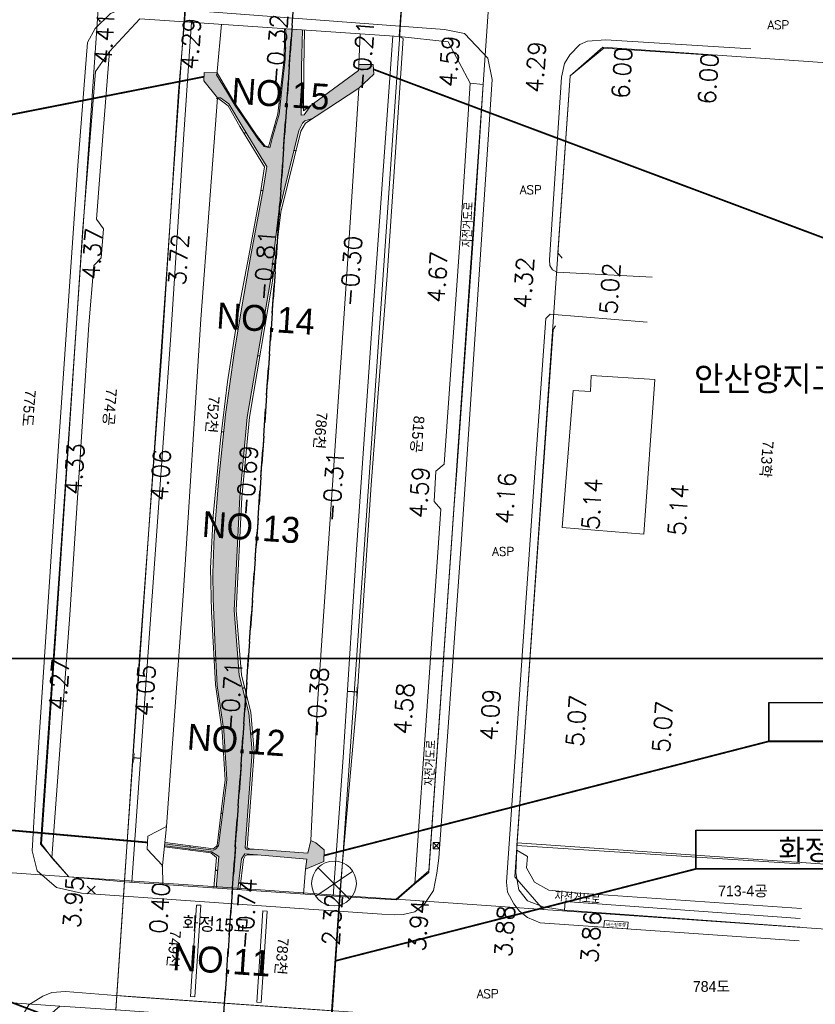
# Model space of a CAD drawing. Header units: metres. Extents: x 183400 to 184400, y 422200 to 427800.
# Tile 19 of 221: x 183981 to 184165, y 422920 to 423148. Entities that reach past the tile are written whole.
import ezdxf
from ezdxf.enums import TextEntityAlignment as Align

# ---------------------------------------------------------------- set-up
doc = ezdxf.new("R2010")
doc.units = ezdxf.units.M
doc.linetypes.add('DASHED2', pattern=[9.525, 6.35, -3.175])
for name, color, linetype in [('NR', 7, 'Continuous'), ('num', 7, 'Continuous'), ('si', 7, 'Continuous'), ('교량명', 7, 'Continuous'), ('구조물명칭_작업', 5, 'Continuous'), ('동별경계', 3, 'DASHED2'), ('일람표', 7, 'Continuous'), ('하천', 140, 'Continuous'), ('횡단타점', 11, 'Continuous')]:
    doc.layers.add(name, color=color, linetype=linetype)
for name, color, linetype, lineweight in [('지번', 252, 'Continuous', 5), ('지적', 252, 'Continuous', 5), ('현황도', 7, 'Continuous', 5), ('현황선', 7, 'Continuous', 5)]:
    doc.layers.add(name, color=color, linetype=linetype, lineweight=lineweight)
doc.layers.get('si').off()
doc.styles.add('GHS', font='ROMANS', dxfattribs={"bigfont": 'GHS'})
doc.styles.add('gwang', font='romans.shx', dxfattribs={"bigfont": ' WHGTXT.SHX'})
doc.styles.get("Standard").update_dxf_attribs({"font": 'romans.shx', "bigfont": 'ghs.shx'})
doc.styles.add('UPM', font='Gulim.ttf')
doc.styles.add('돋움', font='Dotum.ttf')
doc.styles.add('평면도1(프)$0$굴림', font='Gulim.ttf')

# ---------------------------------------------------------------- blocks, each defined once
blk = doc.blocks.new('si')
at = {"layer": '현황선'}
for points in [[(-0.75, 0.75), (-0.75, -0.75), (0.75, -0.75), (0.75, 0.75), (-0.75, 0.75), (0.75, -0.75)], [(-0.75, -0.75), (0.75, 0.75)]]:
    blk.add_lwpolyline(points, dxfattribs=at)
at = {"layer": '현황선', "style": 'GHS'}
blk.add_text('신호제어기', height=0.228, dxfattribs=at).set_placement((-0.74, -0.15))

msp = doc.modelspace()

# ---------------------------------------------------------------- hatches: boundary and pattern name
at = {"layer": '하천'}
h = msp.add_hatch(dxfattribs=at)
h.set_pattern_fill('MUDST', color=256, scale=0.25, style=0)
h.paths.add_polyline_path([(184045.83, 423122.13), (184046.69, 423123.84), (184047.22, 423124.42), (184049.02, 423124.93), (184059.68, 423131.97), (184063.22, 423135.16), (184063, 423137.46), (184059.69, 423137.46), (184059.65, 423136.01), (184048.58, 423127.92), (184047.06, 423125.8), (184046.4, 423125.71), (184046.49, 423136.79), (184046.68, 423145.43), (184042.78, 423145.69), (184042.81, 423145.1), (184042.7, 423138.67), (184041.99, 423132.52), (184041.27, 423125.94), (184039.77, 423120.59), (184039.1, 423118.17), (184037.81, 423118.44), (184036.34, 423120.19), (184034.12, 423123.55), (184031.03, 423128.05), (184029.13, 423131.24), (184026.83, 423135.05), (184026.94, 423135.37), (184026.95, 423135.49), (184023.96, 423135.55), (184023.88, 423133.66), (184027.04, 423129.7), (184027.36, 423129.73), (184027.75, 423129.68), (184029.63, 423128.29), (184032.75, 423123.17), (184037.87, 423114.66), (184038.41, 423113.8), (184037.59, 423108.49), (184034.65, 423092.88), (184032.62, 423081.33), (184030.9, 423070.6), (184028.86, 423056.47), (184027.23, 423040.86), (184026.23, 423028.36), (184025.92, 423019.75), (184026.01, 423013.88), (184026.37, 423004.24), (184026.96, 422993.73), (184028.51, 422983.35), (184029.15, 422972), (184028.48, 422966.37), (184027.24, 422956.67), (184026.55, 422955.86), (184026.11, 422955.63), (184014.85, 422957.11), (184014.81, 422956.65), (184025.65, 422955.28), (184027.3, 422954.14), (184026.69, 422946.85), (184031.68, 422946.51), (184032.55, 422953.66), (184033.35, 422954.82), (184036.25, 422954.59), (184047.72, 422953.55), (184047.38, 422951.21), (184051.6, 422953.04), (184051.68, 422955.74), (184049.77, 422957.33), (184048.58, 422957.87), (184047.95, 422954.9), (184035.32, 422955.89), (184034.33, 422955.83), (184033.72, 422955.88), (184033.42, 422956.23), (184035.01, 422978.38), (184034.26, 422987.38), (184032.04, 422996.1), (184030.84, 423011.13), (184032.18, 423037.28), (184033.91, 423055.85), (184039.27, 423087.4), (184041.2, 423103.36)])

# ---------------------------------------------------------------- linework, layer by layer
at = {"layer": 'NR'}
for p, q in [((184042.75, 423141.58), (184042.48, 423141.59)), ((184046.46, 423132.87), (184046.96, 423132.86)), ((184034.74, 423122.61), (184034.93, 423122.73)), ((184040.39, 423122.82), (184040.1, 423122.9)), ((184033.64, 423121.7), (184033.22, 423121.45)), ((184044.71, 423117.59), (184045.19, 423117.47)), ((184037.54, 423108.21), (184037.03, 423108.29)), ((184036.33, 423070.07), (184036.82, 423069.99)), ((184028.43, 423052.39), (184027.92, 423052.45)), ((184026.63, 422999.56), (184026.24, 422999.54)), ((184032.8, 422993.13), (184033.28, 422993.26)), ((184057.06, 422992.41), (184059.4, 422992.26)), ((184009.23, 422976.86), (184007.46, 422976.98)), ((184028.19, 422964.1), (184027.85, 422964.14)), ((184020.68, 422956.34), (184020.72, 422956.62)), ((184020.58, 422955.92), (184020.55, 422955.63)), ((184027.03, 422950.91), (184026.54, 422950.96))]:
    msp.add_line(p, q, dxfattribs=at)
for points in [[(184042.48, 423141.24), (184042.49, 423141.93), (184042.49, 423141.24), (184042.51, 423141.93)], [(184042.5, 423141.32), (184042.51, 423141.85), (184042.51, 423141.32), (184042.53, 423141.85)], [(184042.52, 423141.4), (184042.52, 423141.77), (184042.53, 423141.4), (184042.54, 423141.77)], [(184046.89, 423133.21), (184046.88, 423132.51), (184046.86, 423133.21), (184046.85, 423132.51)], [(184046.93, 423133.36), (184046.92, 423132.36), (184046.89, 423133.36), (184046.88, 423132.36)], [(184046.96, 423133.51), (184046.95, 423132.21), (184046.93, 423133.51), (184046.92, 423132.21)], [(184034.77, 423122.98), (184035.1, 423122.49), (184034.75, 423122.97), (184035.09, 423122.48)], [(184034.79, 423122.91), (184035.05, 423122.54), (184034.78, 423122.91), (184035.04, 423122.53)], [(184034.82, 423122.85), (184035, 423122.58), (184034.8, 423122.84), (184034.98, 423122.57)], [(184039.99, 423122.52), (184040.21, 423123.28), (184040.01, 423122.51), (184040.23, 423123.28)], [(184040.04, 423122.6), (184040.2, 423123.19), (184040.06, 423122.59), (184040.22, 423123.18)], [(184040.08, 423122.68), (184040.2, 423123.09), (184040.1, 423122.68), (184040.22, 423123.09)], [(184033.55, 423120.9), (184032.89, 423121.99), (184033.58, 423120.92), (184032.91, 423122.01)], [(184033.5, 423121.04), (184032.99, 423121.88), (184033.53, 423121.06), (184033.02, 423121.9)], [(184033.46, 423121.19), (184033.1, 423121.77), (184033.48, 423121.21), (184033.13, 423121.79)], [(184045.35, 423118.1), (184045.04, 423116.84), (184045.31, 423118.11), (184045, 423116.85)], [(184045.28, 423117.96), (184045.04, 423116.99), (184045.24, 423117.97), (184045, 423117)], [(184045.21, 423117.83), (184045.04, 423117.15), (184045.17, 423117.83), (184045.01, 423117.15)], [(184036.92, 423107.63), (184037.14, 423108.95), (184036.96, 423107.62), (184037.18, 423108.95)], [(184036.98, 423107.78), (184037.15, 423108.79), (184037.02, 423107.77), (184037.19, 423108.79)], [(184037.04, 423107.92), (184037.16, 423108.64), (184037.08, 423107.92), (184037.2, 423108.63)], [(184036.81, 423070.34), (184036.69, 423069.65), (184036.77, 423070.35), (184036.66, 423069.66)], [(184036.93, 423070.63), (184036.71, 423069.35), (184036.89, 423070.63), (184036.67, 423069.35)], [(184036.87, 423070.48), (184036.7, 423069.5), (184036.83, 423070.49), (184036.67, 423069.5)], [(184027.83, 423051.78), (184028, 423053.12), (184027.87, 423051.78), (184028.04, 423053.12)], [(184027.89, 423051.93), (184028.02, 423052.96), (184027.93, 423051.93), (184028.05, 423052.96)], [(184027.94, 423052.08), (184028.03, 423052.8), (184027.98, 423052.08), (184028.07, 423052.8)], [(184026.27, 422999.03), (184026.21, 423000.05), (184026.3, 422999.04), (184026.24, 423000.05)], [(184026.29, 422999.15), (184026.25, 422999.93), (184026.32, 422999.15), (184026.28, 422999.94)], [(184026.31, 422999.27), (184026.28, 422999.82), (184026.34, 422999.27), (184026.31, 422999.82)], [(184033.12, 422993.89), (184033.44, 422992.63), (184033.09, 422993.88), (184033.41, 422992.62)], [(184033.12, 422993.73), (184033.37, 422992.76), (184033.09, 422993.72), (184033.34, 422992.75)], [(184033.13, 422993.58), (184033.3, 422992.9), (184033.09, 422993.57), (184033.27, 422992.89)], [(184059.26, 422993.32), (184059.12, 422991.23), (184059.15, 422993.33), (184059.02, 422991.23)], [(184059.39, 422993.76), (184059.2, 422990.77), (184059.29, 422993.77), (184059.09, 422990.78)], [(184059.53, 422994.21), (184059.27, 422990.31), (184059.42, 422994.21), (184059.17, 422990.32)], [(184007.34, 422975.03), (184007.59, 422978.92), (184007.44, 422975.02), (184007.7, 422978.91)], [(184007.47, 422975.47), (184007.67, 422978.47), (184007.58, 422975.46), (184007.77, 422978.46)], [(184007.61, 422975.91), (184007.74, 422978.01), (184007.71, 422975.91), (184007.85, 422978)], [(184027.8, 422963.7), (184027.9, 422964.58), (184027.82, 422963.7), (184027.93, 422964.58)], [(184027.83, 422963.8), (184027.91, 422964.48), (184027.86, 422963.8), (184027.94, 422964.47)], [(184027.87, 422963.9), (184027.93, 422964.37), (184027.89, 422963.9), (184027.95, 422964.37)], [(184020.36, 422956.66), (184021.08, 422956.57), (184020.36, 422956.64), (184021.08, 422956.55)], [(184020.44, 422956.63), (184020.99, 422956.56), (184020.44, 422956.61), (184020.99, 422956.54)], [(184020.52, 422956.6), (184020.91, 422956.55), (184020.52, 422956.58), (184020.91, 422956.53)], [(184020.93, 422955.58), (184020.16, 422955.68), (184020.93, 422955.6), (184020.17, 422955.7)], [(184020.84, 422955.61), (184020.26, 422955.69), (184020.84, 422955.63), (184020.26, 422955.71)], [(184020.76, 422955.64), (184020.35, 422955.7), (184020.76, 422955.66), (184020.35, 422955.72)], [(184026.48, 422950.31), (184026.59, 422951.6), (184026.52, 422950.31), (184026.62, 422951.6)], [(184026.53, 422950.45), (184026.61, 422951.45), (184026.56, 422950.45), (184026.65, 422951.45)], [(184026.58, 422950.6), (184026.63, 422951.3), (184026.61, 422950.6), (184026.67, 422951.3)]]:
    msp.add_solid(points, dxfattribs=at)
at = {"layer": '구조물명칭_작업', "ltscale": 20, "const_width": 0.4}
for points in [[(184185.74, 423090.35), (184063.11, 423136.31)], [(183882.29, 423106.73), (184023.92, 423134.6)], [(184154.55, 422980.82), (184051.64, 422954.39)], [(183912.81, 422966.17), (184010.84, 422957.41)], [(184137.66, 422951.29), (184054.19, 422929.99)], [(183928.12, 422939.93), (184011.59, 422908.15)]]:
    msp.add_lwpolyline(points, dxfattribs=at)
at = {"layer": '구조물명칭_작업', "linetype": 'Continuous'}
for points in [[(184216.02, 422980.82, 0.4, 0.4, 0), (184154.55, 422980.82, 0.4, 0.4, 0), (184154.55, 422989.82, 0, 0, 0)], [(184199.13, 422951.29, 0.4, 0.4, 0), (184137.66, 422951.29, 0.4, 0.4, 0), (184137.66, 422960.29, 0, 0, 0)]]:
    msp.add_lwpolyline(points, format="xyseb", dxfattribs=at)
for points in [[(184154.55, 422989.82), (184216.02, 422989.82), (184216.02, 422980.82)], [(184137.66, 422960.29), (184199.13, 422960.29), (184199.13, 422951.29)]]:
    msp.add_lwpolyline(points, dxfattribs=at)
at = {"layer": '동별경계', "linetype": 'DASHED2'}
for points in [[(183919.36, 422200), (183983.23, 422264.19), (184005.06, 422579.57), (184028.42, 422916.95), (184030.49, 422946.88), (184094.22, 423868.64), (184119.18, 423867.3), (184147.53, 423866.35), (184149.98, 423866.13), (184153.63, 423870.43), (184160.01, 423878.68), (184155.65, 423879.54), (184149.75, 423909.83), (184148.52, 423920.17), (184139.19, 423955.37)], [(184094.22, 423868.64), (184030.49, 422946.88), (184028.42, 422916.95), (184005.06, 422579.57)]]:
    msp.add_lwpolyline(points, dxfattribs=at)
at = {"layer": '일람표'}
for points in [[(183700, 423000), (184300, 423000), (184300, 423400), (183700, 423400)], [(183700, 422600), (184300, 422600), (184300, 423000), (183700, 423000)]]:
    msp.add_lwpolyline(points, close=True, dxfattribs=at)
at = {"layer": '지적', "linetype": 'Continuous'}
for points in [[(184069.25, 423869.98), (184062.76, 423776.11), (184060.7, 423746.19), (184041.75, 423472.37), (184040.02, 423447.43), (184005.55, 422948.61), (184030.49, 422946.88), (184050.45, 423235.64), (184049.84, 423233.67), (184050.05, 423236.68), (184050.52, 423236.52), (184094.22, 423868.64), (184069.25, 423869.98)], [(184094.22, 423868.64), (184030.49, 422946.88), (184055.43, 422945.15), (184089.9, 423443.97), (184091.63, 423468.92), (184110.57, 423742.74), (184112.64, 423772.67), (184119.18, 423867.3), (184094.22, 423868.64)], [(183720.88, 423036.26), (183729.54, 423161.06), (183737.08, 423167.62), (183972.38, 423151.38), (183978.95, 423143.83), (183966.68, 422966.31), (183966.14, 422958.4), (183958.6, 422951.84), (183992.66, 422949.5), (183986.09, 422957.04), (184019.58, 423441.76), (184027.13, 423448.33), (183993.06, 423450.69)], [(184027.13, 423448.33), (184019.58, 423441.76), (183986.09, 422957.04), (183992.66, 422949.5), (184005.55, 422948.61), (184040.02, 423447.43), (184027.13, 423448.33)], [(184089.9, 423443.97), (184055.43, 422945.15), (184068.32, 422944.26), (184075.87, 422950.83), (184109.36, 423435.53), (184102.8, 423443.07), (184089.9, 423443.97)], [(184102.8, 423443.07), (184109.36, 423435.53), (184075.87, 422950.83), (184068.32, 422944.26), (184102.38, 422941.89), (184095.82, 422949.43), (184096.37, 422957.34), (184108.63, 423134.84), (184116.17, 423141.4), (184212.19, 423134.75), (184237.13, 423133.03), (184300, 423128.68)], [(184116.17, 423141.4), (184108.63, 423134.84), (184096.37, 422957.34), (184198.78, 422950.24), (184209.29, 423094.86), (184212.19, 423134.75), (184116.17, 423141.4)], [(183700, 422939.65), (183721.17, 422938.18), (183792.11, 422933.27), (183806.68, 422929.24), (183852.3, 422926.06), (183872.54, 422927.65), (183956.51, 422921.89), (183990.57, 422919.56), (184003.48, 422918.68), (184005.55, 422948.61), (183992.66, 422949.5), (183958.6, 422951.84), (183872.69, 422957.74), (183857.59, 422961.82), (183814.59, 422964.79), (183794.12, 422963.21), (183723.24, 422968.11), (183700, 422969.72)], [(184096.37, 422957.34), (184095.82, 422949.43), (184102.38, 422941.89), (184197.69, 422935.28), (184198.78, 422950.24), (184096.37, 422957.34)], [(184005.55, 422948.61), (184003.48, 422918.68), (184028.42, 422916.95), (184030.49, 422946.88), (184005.55, 422948.61)], [(184030.49, 422946.88), (184028.42, 422916.95), (184053.36, 422915.22), (184055.43, 422945.15), (184030.49, 422946.88)], [(184055.43, 422945.15), (184053.36, 422915.22), (184066.24, 422914.33), (184100.32, 422911.96), (184300, 422898.11)], [(184224.38, 422933.43), (184197.69, 422935.28), (184102.38, 422941.89), (184068.32, 422944.26), (184055.43, 422945.15)], [(183820.61, 422200), (183892.12, 422271.83), (183893, 422272.73), (183898.94, 422279.05), (183904.58, 422285.64), (183909.92, 422292.48), (183914.94, 422299.55), (183919.63, 422306.85), (183923.98, 422314.36), (183927.98, 422322.05), (183931.63, 422329.92), (183934.92, 422337.95), (183937.83, 422346.12), (183940.38, 422354.41), (183942.54, 422362.81), (183944.31, 422371.3), (183945.7, 422379.86), (183946.69, 422388.48), (183947.04, 422392.8), (183958.3, 422555.66), (183960.66, 422589.72), (183983.03, 422913), (183990.57, 422919.56), (183956.51, 422921.89)]]:
    msp.add_lwpolyline(points, dxfattribs=at)
at = {"layer": '현황도'}
for p, q in [((184020.92, 423168.2), (184019.42, 423147.3)), ((184069.01, 423143.89), (184070.52, 423164.79)), ((184019.42, 423147.3), (184069.01, 423143.89)), ((184002.01, 423140.4), (183998.82, 423135.84)), ((184023.88, 423133.66), (184023.96, 423135.55)), ((184023.96, 423135.55), (184026.95, 423135.49)), ((184026.95, 423135.49), (184026.95, 423135.79)), ((184027.04, 423129.7), (184023.88, 423133.66)), ((184023.19, 423078.5), (184027.04, 423129.7)), ((184026.81, 423129.51), (184027.04, 423129.7)), ((184019.07, 423014.5), (184023.19, 423078.5)), ((184015.26, 422961.07), (184019.07, 423014.5)), ((184015.26, 422961.07), (184015.12, 422961.34)), ((183988.69, 422953.82), (183986.28, 422957.08)), ((184014.12, 422951.85), (184014.34, 422952.05)), ((184014.34, 422952.05), (184014.39, 422947.7)), ((184049.73, 422944.96), (184058.32, 422950.74)), ((184057.6, 422944.24), (184050.27, 422951.56)), ((183998.71, 422945.53), (183996.91, 422947.33)), ((183996.91, 422945.53), (183998.71, 422947.33)), ((184005.54, 422948.31), (184003.53, 422918.51)), ((184055.24, 422944.89), (184005.54, 422948.31)), ((184023.15, 422942.87), (184022.15, 422942.94)), ((184053.13, 422915.09), (184055.24, 422944.89)), ((184107.25, 422941.75), (184107.4, 422943.75)), ((184038.48, 422941.53), (184037.48, 422941.6)), ((184116.39, 422937.84), (184116.5, 422939.33)), ((184116.5, 422939.33), (184121.98, 422938.96)), ((184121.98, 422938.96), (184121.88, 422937.46)), ((184121.88, 422937.46), (184116.39, 422937.84)), ((184021.75, 422921.71), (184020.76, 422921.78)), ((184037.09, 422920.37), (184036.09, 422920.44))]:
    msp.add_line(p, q, dxfattribs=at)
for points in [[(184069.19, 423146.27), (184006.78, 423150.98), (184002.27, 423149.24), (183998.69, 423145.77), (183996.95, 423142.54), (183994.75, 423114.06), (183990.32, 423050.26), (183984.98, 422970.17), (183984.16, 422955.49), (183985.33, 422950.83), (183989.75, 422946.99), (183995.58, 422945.71), (184048.15, 422941.98), (184055, 422941.53)], [(184005.54, 422948.31), (183992.61, 422949.43), (183988.69, 422953.82), (183992.87, 423010.07), (183997.23, 423077.18), (183998.45, 423090.95), (184000.08, 423092.66), (184000.65, 423099.4), (183999.01, 423101.63), (184000.56, 423121.87), (184002.01, 423140.4), (184009.07, 423148.02), (184019.42, 423147.3)], [(184005.54, 422948.31), (184008.86, 422998.28), (184014.08, 423069.82), (184018, 423131.14), (184019.42, 423147.3)], [(184021, 423147.2), (184019.22, 423121.32), (184016.19, 423073.61), (184009.74, 422984.21), (184007.23, 422948.19)], [(184026.97, 423135.44), (184026.83, 423135.05), (184029.13, 423131.24), (184031.03, 423128.05), (184034.12, 423123.55), (184036.34, 423120.19), (184037.81, 423118.44), (184039.1, 423118.17), (184039.77, 423120.59), (184041.27, 423125.94), (184041.99, 423132.52), (184042.7, 423138.67), (184042.81, 423145.1), (184042.78, 423145.69)], [(184027.92, 423146.72), (184026.95, 423135.79)], [(184026.95, 423135.49), (184031.04, 423128.49), (184036.05, 423121.08), (184037.95, 423118.63), (184038.84, 423118.41), (184040.96, 423126), (184042.42, 423138.72), (184042.53, 423143.52), (184042.53, 423145.71)], [(184069.19, 423146.27), (184079.53, 423145.54), (184084.17, 423144.57), (184089.58, 423138.88), (184090.53, 423133.92), (184083.37, 423026.47), (184078.19, 422953.8), (184077.75, 422950.34), (184077.01, 422946.3), (184075, 422943.29), (184072.7, 422941.36), (184069.95, 422940.74), (184067.88, 422940.64), (184065.05, 422940.85), (184055, 422941.53)], [(184046.68, 423145.43), (184046.49, 423136.79), (184046.4, 423125.71), (184047.06, 423125.8), (184048.58, 423127.92)], [(184047.18, 423145.39), (184046.99, 423136.78), (184046.91, 423126.7), (184059.65, 423136.01), (184059.69, 423137.46)], [(184067.54, 423143.99), (184063.08, 423081.83), (184059.16, 423025.23), (184056.08, 422977.11), (184053.76, 422944.99)], [(184055.24, 422944.89), (184068.41, 422944.14), (184072.7, 422947.87), (184078.65, 423034.5), (184077.13, 423036.29), (184077.49, 423043.36), (184079.46, 423044.98), (184083.21, 423098.33), (184085.47, 423133.09), (184080.4, 423142.67), (184069.01, 423143.89)], [(184055.24, 422944.89), (184059.26, 422990.11), (184062.54, 423040.16), (184066.29, 423088.62), (184069.94, 423143.41), (184069.01, 423143.89)], [(184059.68, 423131.97), (184063.22, 423135.16), (184063, 423137.46), (184059.69, 423137.46), (184060.05, 423144.5)], [(184127.54, 423088.21), (184105.6, 423089.37), (184104.54, 423089.9), (184103.91, 423090.95), (184103.8, 423092.21), (184106.61, 423134.51), (184107.3, 423137.64), (184108.52, 423139.63), (184110.82, 423142.08), (184112.58, 423142.84), (184116.86, 423143.15), (184150.41, 423141.02)], [(184106.71, 423092.63), (184105.74, 423093.82), (184108.58, 423134.77), (184116.37, 423141.2), (184140.07, 423139.67)], [(183988.52, 422989.66), (183992.22, 423045.06), (183995.8, 423098.53), (183998.82, 423135.84)], [(184059.68, 423131.97), (184047.36, 423123.83), (184046.31, 423122.01)], [(184049.77, 422957.33), (184048.58, 422957.87), (184050.07, 422988.38), (184053.45, 423037.88), (184056.91, 423088.89), (184059.68, 423131.97)], [(184075.88, 422950.47), (184081.73, 423035.51), (184082.36, 423043.47), (184082.36, 423043.47), (184082.36, 423043.47), (184086.2, 423098.13), (184088.44, 423132.81)], [(184085.47, 423133.09), (184088.44, 423132.81)], [(184014.85, 422957.11), (184026.11, 422955.63), (184026.55, 422955.86), (184027.24, 422956.67), (184028.48, 422966.37), (184029.15, 422972), (184028.51, 422983.35), (184026.96, 422993.73), (184026.37, 423004.24), (184026.01, 423013.88), (184025.92, 423019.75), (184026.23, 423028.36), (184027.23, 423040.86), (184028.86, 423056.47), (184030.9, 423070.6), (184032.62, 423081.33), (184034.65, 423092.88), (184037.59, 423108.49), (184038.41, 423113.8), (184037.87, 423114.66), (184032.75, 423123.17), (184029.63, 423128.29), (184027.75, 423129.68), (184027.36, 423129.73), (184027.04, 423129.7)], [(184014.88, 422957.37), (184026.1, 422955.93), (184026.94, 422956.69), (184028.21, 422967.07), (184028.76, 422971.86), (184028.13, 422983.08), (184026.55, 422993.94), (184025.61, 423010.84), (184025.38, 423020.91), (184026.04, 423032.99), (184027.69, 423050.61), (184029.34, 423064.01), (184032.09, 423081.85), (184034.29, 423093.16), (184036.94, 423107.7), (184037.92, 423113.74), (184032.2, 423123.11), (184029.46, 423127.83), (184027.04, 423129.7)], [(184045.83, 423122.13), (184046.69, 423123.84), (184047.22, 423124.42), (184049.02, 423124.93)], [(184045.83, 423122.13), (184041.2, 423103.36), (184039.27, 423087.4), (184033.91, 423055.85), (184032.18, 423037.28), (184030.84, 423011.13), (184032.04, 422996.1), (184034.26, 422987.38), (184035.01, 422978.38), (184033.42, 422956.23)], [(184046.31, 423122.01), (184041.69, 423103.27), (184039.77, 423087.32), (184034.4, 423055.79), (184032.68, 423037.24), (184031.34, 423011.14), (184032.54, 422996.19), (184034.76, 422987.47), (184035.51, 422978.39), (184033.92, 422956.19)], [(184161.59, 422934.65), (184101.62, 422938.79), (184098.73, 422940.04), (184096.85, 422941.55), (184095.6, 422943.18), (184094.09, 422945.94), (184093.84, 422948.19), (184100.68, 423046.36), (184102.96, 423078.66), (184103.98, 423079.68), (184126.43, 423077.83)], [(184105.23, 423076.94), (184104.66, 423076.07), (184096.28, 422956.7)], [(184106.73, 423030.29), (184109.26, 423062), (184113.26, 423061.74), (184113.46, 423065.48), (184128.15, 423064.52)], [(184125.62, 423028.78), (184128.15, 423064.52)], [(184125.62, 423028.78), (184106.73, 423030.29)], [(183988.52, 422989.66), (183986.28, 422957.08)], [(184014.34, 422952.05), (184010.75, 422955.87), (184010.92, 422958.89), (184015.26, 422961.07)], [(184014.34, 422952.05), (184015.26, 422961.07)], [(184026.2, 422946.89), (184026.78, 422953.92), (184025.49, 422954.99), (184014.78, 422956.37)], [(184027.3, 422954.14), (184025.65, 422955.28), (184014.81, 422956.65)], [(184033.92, 422956.19), (184034.5, 422955.95), (184047.95, 422954.9), (184048.58, 422957.87)], [(184047.38, 422951.21), (184051.6, 422953.04), (184051.68, 422955.74), (184049.77, 422957.33)], [(184096.28, 422956.7), (184096.24, 422955.6), (184098.7, 422954.18), (184098.5, 422951.54), (184100.34, 422948.22), (184103.65, 422946.35), (184110.68, 422945.72)], [(184096.28, 422956.7), (184161.7, 422952.46)], [(184026.69, 422946.85), (184027.3, 422954.14)], [(184036.25, 422954.59), (184033.35, 422954.82), (184032.55, 422953.66), (184031.69, 422946.54)], [(184033.86, 422954.59), (184033.43, 422954.34), (184033.03, 422953.52), (184032.18, 422946.48)], [(184033.42, 422956.23), (184033.72, 422955.88), (184034.33, 422955.83), (184035.32, 422955.89)], [(184047.38, 422951.21), (184047.72, 422953.55), (184036.25, 422954.59), (184033.86, 422954.59)], [(184107.25, 422941.75), (184102.36, 422942.54), (184098.72, 422943.88), (184096.75, 422946.43), (184096.06, 422950.38), (184096.24, 422955.6)], [(184046.93, 422945.46), (184047.38, 422951.21)], [(184072.7, 422947.87), (184075.88, 422950.47)], [(184110.68, 422945.72), (184162.11, 422942.11)], [(184020.76, 422921.78), (184022.15, 422942.94)], [(184021.75, 422921.71), (184023.15, 422942.87)], [(184107.4, 422943.75), (184161.82, 422939.83)], [(184036.09, 422920.44), (184037.48, 422941.6)], [(184037.09, 422920.37), (184038.48, 422941.53)], [(184107.25, 422941.75), (184161.68, 422937.84)], [(183981.27, 422913.89), (183982.08, 422917.59), (183983.38, 422919.87), (183986.59, 422921.85), (183988.69, 422922.72), (183991.85, 422922.9), (184007.3, 422921.73), (184053.37, 422918.48)], [(184003.75, 422922.04), (184064.9, 422917.68), (184071.08, 422915.99), (184074.48, 422911.12), (184074.79, 422907.05), (184064.91, 422764.13), (184057.85, 422658.88), (184052.46, 422583.81), (184050.62, 422578.65), (184046.2, 422575.21), (184041.69, 422574.94)]]:
    msp.add_lwpolyline(points, dxfattribs=at)
msp.add_circle((184053.97, 422947.93), 5.18, dxfattribs=at)

# ---------------------------------------------------------------- block references
at = {"layer": 'si'}
msp.add_blockref('si', (184077.62, 422956.69), dxfattribs=at)

# ---------------------------------------------------------------- texts
at = {"layer": 'num', "style": '돋움'}
for s, rotation, p in [('NO.15', 356.1313, (184030.1, 423128.41)), ('NO.14', 356.1313, (184026.66, 423076.39)), ('NO.13', 356.1313, (184023.29, 423028.14)), ('NO.12', 355.9762, (184019.84, 422978.93)), ('NO.11', 356.1313, (184016.48, 422927.9))]:
    msp.add_text(s, height=6, rotation=rotation, dxfattribs=at).set_placement(p)
at = {"layer": '교량명', "style": '돋움'}
msp.add_text('화정15교', height=3, rotation=357.2751, dxfattribs=at).set_placement((184018.83, 422937.31))
at = {"layer": '구조물명칭_작업', "linetype": 'Continuous', "style": '평면도1(프)$0$굴림'}
msp.add_text('화정15교', height=4.8, dxfattribs=at).set_placement((184169.31, 422953.33), align=Align.CENTER)
at = {"layer": '지번', "style": 'UPM'}
for s, p in [('775도', (183983.41, 423057.88)), ('774공', (184002.17, 423058.14)), ('752천', (184025.92, 423056.41)), ('786천', (184050.87, 423052.72)), ('815공', (184073.32, 423051.82)), ('713학', (184154.07, 423046.08)), ('749천', (184016.98, 422932.78)), ('783천', (184041.92, 422931.05))]:
    msp.add_text(s, height=2.5, rotation=265.0949, dxfattribs=at).set_placement(p, align=Align.MIDDLE_CENTER)
for s, p in [('713-4공', (184148.56, 422946.2)), ('784도', (184141.27, 422924.1))]:
    msp.add_text(s, height=2.5, dxfattribs=at).set_placement(p, align=Align.MIDDLE_CENTER)
at = {"layer": '현황도', "style": 'GHS'}
for s, height, p in [('ASP', 2, (184154.22, 423145.58)), ('ASP', 2, (184096.95, 423107.44)), ('ASP', 2, (184090.58, 423023.75)), ('신호제어기', 0.196, (183997.18, 422946.28)), ('버스정류장', 0.709, (184116.92, 422937.93)), ('ASP', 2, (184086.98, 422921.4))]:
    msp.add_text(s, height=height, dxfattribs=at).set_placement(p)
for rotation, p in [(87.3847, (184085.79, 423095.08)), (87.3847, (184077.12, 422970.49)), (355.4076, (184104.9, 422943.94))]:
    msp.add_text('자전거도로', height=2, rotation=rotation, dxfattribs=at).set_placement(p)
at = {"layer": '현황도'}
msp.add_text('안산양지고등학교', height=6.432, dxfattribs=at).set_placement((184137.23, 423061.28))
at = {"layer": '횡단타점', "color": 171, "style": 'gwang'}
for s, rotation, p in [('4.41', 86.1313, (184002.85, 423143.45)), ('4.29', 86.1313, (184022.81, 423142.1)), ('-0.32', 86.1313, (184042.76, 423140.75)), ('-0.21', 86.1313, (184062.72, 423139.4)), ('4.59', 86.1313, (184082.67, 423138.05)), ('4.29', 86.1313, (184102.63, 423136.7)), ('6.00', 86.1313, (184122.58, 423135.35)), ('6.00', 86.1313, (184142.54, 423134)), ('4.37', 86.1313, (184000.08, 423093.52)), ('3.72', 86.1313, (184020.03, 423092.17)), ('-0.81', 86.1313, (184039.98, 423090.82)), ('-0.30', 86.1313, (184059.94, 423089.47)), ('4.67', 86.1313, (184079.89, 423088.13)), ('4.32', 86.1313, (184099.85, 423086.78)), ('5.02', 86.1313, (184119.8, 423085.43)), ('4.33', 86.1313, (183995.92, 423043.69)), ('4.06', 86.1313, (184015.87, 423042.34)), ('-0.69', 86.1313, (184035.83, 423040.99)), ('-0.31', 86.1313, (184055.78, 423039.64)), ('4.59', 86.1313, (184075.73, 423038.29)), ('4.16', 86.1313, (184095.69, 423036.94)), ('5.14', 86.1313, (184115.64, 423035.59)), ('5.14', 86.1313, (184135.6, 423034.24)), ('4.27', 85.9762, (183992.35, 422993.86)), ('4.05', 85.9762, (184012.3, 422992.46)), ('-0.71', 85.9762, (184032.25, 422991.05)), ('-0.38', 85.9762, (184052.2, 422989.65)), ('4.58', 85.9762, (184072.15, 422988.25)), ('4.09', 85.9762, (184092.1, 422986.84)), ('5.07', 85.9762, (184112.05, 422985.44)), ('5.07', 85.9762, (184132, 422984.04)), ('3.95', 86.1313, (183995.7, 422943.48)), ('0.40', 86.1313, (184015.65, 422942.13)), ('-0.74', 86.1313, (184035.6, 422940.78)), ('2.32', 86.1313, (184055.56, 422939.43)), ('3.94', 86.1313, (184075.51, 422938.08)), ('3.88', 86.1313, (184095.47, 422936.73)), ('3.86', 86.1313, (184115.42, 422935.38))]:
    msp.add_text(s, height=4, rotation=rotation, dxfattribs=at).set_placement(p, align=Align.CENTER)

doc.saveas('drawing.dxf')
